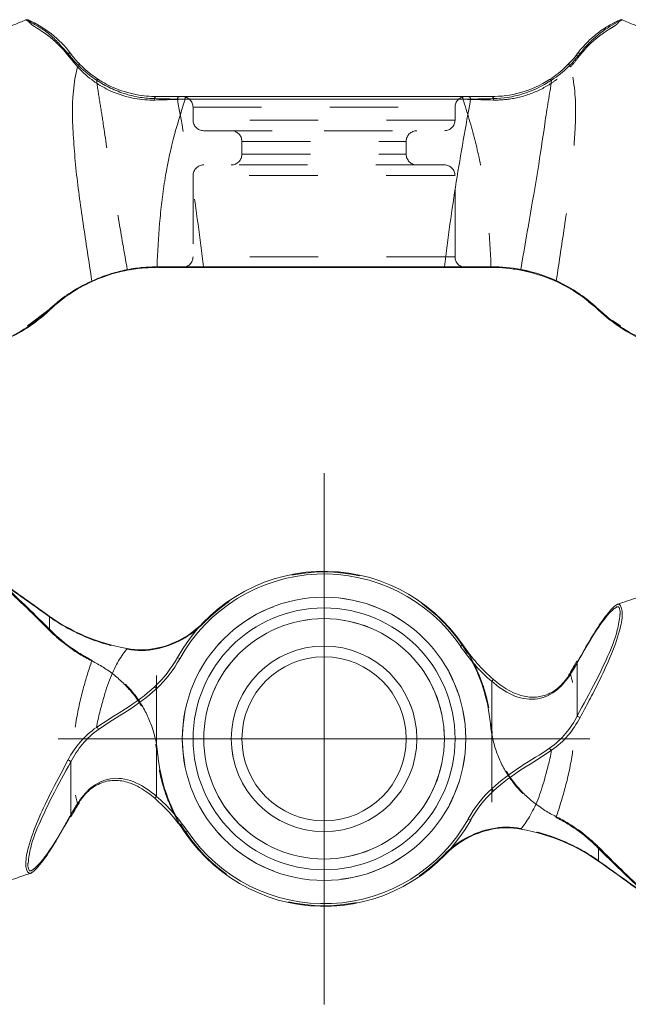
# Model space of a CAD drawing. Header units: inches. Extents: x 3.1 to 10.3, y 7.34 to 9.01.
# Tile 3 of 7: x 5.65 to 6.54, y 7.57 to 9.01. Entities that reach past the tile are written whole.
import ezdxf

# ---------------------------------------------------------------- set-up
doc = ezdxf.new("R2010")
doc.units = ezdxf.units.IN
doc.header["$MEASUREMENT"] = 0
doc.linetypes.add('HIDDEN', pattern=[0.075, 0.05, -0.025])

# ---------------------------------------------------------------- blocks, each defined once
blk = doc.blocks.new('SW_CENTERMARKSYMBOL_0')
at = {"color": 0, "linetype": 'Continuous', "lineweight": 0}
for p, q in [((0, 0.1969), (0, 0.3883)), ((0, 0), (0, 0.1969)), ((-0.1969, 0), (-0.3883, 0)), ((0, 0), (-0.1969, 0)), ((0, 0), (0, -0.1969)), ((0, 0), (0.1969, 0)), ((0.1969, 0), (0.3883, 0)), ((0, -0.1969), (0, -0.3883))]:
    blk.add_line(p, q, dxfattribs=at)

msp = doc.modelspace()

# ---------------------------------------------------------------- linework, layer by layer
at = {"color": 7, "linetype": 'HIDDEN', "lineweight": 0}
for p, q in [((5.8765, 8.8932), (6.2937, 8.8932)), ((5.8993, 8.8815), (5.8993, 8.8627)), ((5.8993, 8.8815), (6.2816, 8.8815)), ((6.2822, 8.8627), (6.2822, 8.8815)), ((6.2822, 8.8627), (5.8999, 8.8627)), ((5.915, 8.8471), (6.0908, 8.8471)), ((6.0908, 8.8471), (6.2666, 8.8471)), ((5.9708, 8.8315), (5.9708, 8.8127)), ((5.9708, 8.8315), (6.2106, 8.8315)), ((6.2108, 8.8127), (6.2108, 8.8315)), ((5.9709, 8.8127), (6.2106, 8.8127)), ((6.2666, 8.7971), (5.915, 8.7971)), ((5.8993, 8.7815), (5.8993, 8.6627)), ((6.2816, 8.7815), (5.8999, 8.7815)), ((6.2822, 8.6627), (6.2822, 8.7815)), ((6.2822, 8.6627), (5.8999, 8.6627)), ((5.8033, 8.6443), (5.7905, 8.6409)), ((6.4301, 8.6273), (6.4283, 8.628)), ((5.6892, 8.5856), (5.6576, 8.562)), ((5.6895, 8.1182), (5.6895, 8.1364)), ((5.9153, 8.1274), (5.9146, 8.1281)), ((5.8458, 8.0893), (5.8456, 8.0902)), ((5.8458, 7.9504), (5.8458, 8.0893)), ((6.4625, 8.0722), (6.4623, 8.0722)), ((6.4625, 8.0722), (6.4652, 8.0769)), ((6.4489, 8.0503), (6.4509, 8.0525)), ((6.3338, 7.9801), (6.3347, 7.9801)), ((6.3358, 7.9653), (6.3367, 7.9655)), ((6.3358, 7.9653), (6.3358, 7.8264)), ((5.8448, 7.9502), (5.8458, 7.9504)), ((5.8468, 7.9355), (5.8477, 7.9356)), ((5.7326, 7.8653), (5.7306, 7.8631)), ((5.719, 7.8435), (5.7121, 7.8317)), ((5.7192, 7.8435), (5.719, 7.8435)), ((6.3358, 7.8264), (6.3359, 7.8254)), ((6.492, 7.7975), (6.492, 7.7793)), ((6.267, 7.7876), (6.2663, 7.7883))]:
    msp.add_line(p, q, dxfattribs=at)
at = {"color": 7, "linetype": 'Continuous', "lineweight": 15}
for p, q in [((6.305, 8.8932), (5.8878, 8.8932)), ((5.8911, 8.8971), (6.3016, 8.8971)), ((5.8468, 8.6481), (6.267, 8.6481)), ((6.2663, 8.6471), (5.8477, 8.6471)), ((6.391, 8.6409), (6.3781, 8.6439)), ((6.4624, 8.608), (6.4537, 8.6145)), ((6.4931, 8.5849), (6.4776, 8.5966)), ((6.5007, 8.5781), (6.4931, 8.5849)), ((6.5239, 8.562), (6.5122, 8.5696)), ((6.2904, 8.093), (6.2937, 8.0952)), ((5.8799, 8.0748), (5.8765, 8.0767)), ((6.4602, 8.0716), (6.4563, 8.0647)), ((6.4608, 8.0696), (6.4608, 7.9915)), ((6.3358, 8.0419), (6.3383, 8.0449)), ((6.3358, 8.0419), (6.3358, 7.8846)), ((5.8458, 8.0311), (5.8431, 8.0339)), ((5.8458, 7.8737), (5.8458, 8.0311)), ((5.7208, 7.8461), (5.7208, 7.9242)), ((6.3384, 7.8818), (6.3358, 7.8846)), ((5.8458, 7.8737), (5.8432, 7.8708)), ((5.7213, 7.8441), (5.7252, 7.851)), ((6.305, 7.839), (6.3016, 7.8409)), ((5.8878, 7.8205), (5.8911, 7.8227))]:
    msp.add_line(p, q, dxfattribs=at)
at = {"color": 8, "linetype": 'Continuous', "lineweight": 15}
for p, q in [((6.4489, 8.0503), (6.4492, 8.0499)), ((5.7323, 7.8658), (5.7326, 7.8653))]:
    msp.add_line(p, q, dxfattribs=at)
at = {"color": 7, "linetype": 'Continuous', "lineweight": 15, "flags": 128}
for points in [[(5.7323, 8.9459), (5.7327, 8.9454), (5.7329, 8.9448), (5.7329, 8.9441), (5.7327, 8.9433), (5.7324, 8.9425), (5.7319, 8.9418), (5.7313, 8.9412), (5.7306, 8.9406)], [(5.8433, 8.892), (5.8432, 8.8929), (5.8433, 8.8938), (5.8434, 8.8947), (5.8437, 8.8955), (5.8441, 8.8962), (5.8446, 8.8967), (5.8452, 8.897), (5.8458, 8.8971)]]:
    msp.add_lwpolyline(points, dxfattribs=at)
at = {"color": 7, "linetype": 'HIDDEN', "lineweight": 0, "flags": 128}
for points in [[(6.4509, 8.9406), (6.4502, 8.9412), (6.4496, 8.9418), (6.4491, 8.9425), (6.4488, 8.9433), (6.4486, 8.9441), (6.4486, 8.9448), (6.4488, 8.9454), (6.4492, 8.9459)], [(6.3358, 8.8971), (6.3363, 8.897), (6.3369, 8.8967), (6.3374, 8.8962), (6.3378, 8.8955), (6.3381, 8.8947), (6.3383, 8.8938), (6.3383, 8.8929), (6.3382, 8.892)], [(6.4509, 8.0525), (6.4502, 8.0526), (6.4496, 8.0526), (6.4491, 8.0524), (6.4488, 8.052), (6.4486, 8.0516), (6.4486, 8.0511), (6.4488, 8.0505), (6.4489, 8.0503)], [(5.7326, 7.8653), (5.7327, 7.8652), (5.7329, 7.8646), (5.7329, 7.8641), (5.7327, 7.8636), (5.7324, 7.8633), (5.7319, 7.8631), (5.7313, 7.8631), (5.7306, 7.8631)]]:
    msp.add_lwpolyline(points, dxfattribs=at)
at = {"color": 7, "linetype": 'Continuous', "lineweight": 15}
for radius in [0.2071, 0.1914, 0.1758, 0.1356, 0.12]:
    msp.add_circle((6.0908, 7.9578), radius, dxfattribs=at)
at = {"color": 7, "linetype": 'HIDDEN', "lineweight": 0}
for radius in [0.2071, 0.1758, 0.1356]:
    msp.add_circle((6.0908, 7.9578), radius, dxfattribs=at)
at = {"color": 7, "linetype": 'Continuous', "lineweight": 15}
for centre, radius, start, end in [((5.6565, 9.0056), 0.00391, 66.7591, 111.8262), ((6.525, 9.0056), 0.00391, 68.4027, 113.2409), ((5.7175, 8.958), 0.00367, 294.0654, 26.4132), ((6.4631, 8.9573), 0.00328, 56.0699, 135.9307), ((6.4211, 8.9197), 0.00246, 34.4982, 106.0753), ((5.8915, 8.8935), 0.00362, 95.875, 184.8629), ((6.3013, 8.8934), 0.00369, 356.4258, 85.9119), ((6.3352, 8.894), 0.00316, 0.412, 79.889), ((5.8458, 8.6481), 0.000968, 182.6749, 269.5751), ((5.8477, 8.6481), 0.000975, 179.8811, 269.8806), ((6.2661, 8.648), 0.000874, 280.8053, 7.7486), ((6.3343, 8.6479), 0.00166, 330.2479, 10.5908), ((6.3799, 8.6436), 0.00185, 159.2023, 196.0545), ((5.7521, 8.6275), 0.000705, 198.2982, 267.8385), ((5.6891, 8.5854), 0.000833, 214.9771, 296.1638), ((6.4928, 8.5849), 0.00085, 125.3735, 199.3893), ((6.0908, 7.9578), 0.245, 34.0871, 150.9827), ((6.0908, 7.9578), 0.2411, 34.0871, 150.9827), ((6.4619, 8.0704), 0.00184, 79.7461, 145.1294), ((6.466, 7.9955), 0.00662, 217.2797, 260.627), ((5.7547, 7.9686), 0.00709, 24.4062, 58.1294), ((6.4268, 7.9471), 0.00709, 204.4062, 238.1294), ((5.7155, 7.9202), 0.00662, 37.2797, 80.627), ((5.7195, 7.8454), 0.00194, 260.3088, 323.0601), ((6.0908, 7.9578), 0.245, 214.0871, 330.9827), ((6.0908, 7.9578), 0.2411, 214.0871, 330.9827)]:
    msp.add_arc(centre, radius, start, end, dxfattribs=at)
at = {"color": 7, "linetype": 'HIDDEN', "lineweight": 0}
for centre, radius, start, end in [((5.7184, 8.9573), 0.00328, 44.0693, 123.9301), ((6.464, 8.958), 0.00367, 153.5868, 245.9346), ((5.7604, 8.9197), 0.00246, 73.9247, 145.5018), ((5.8463, 8.894), 0.00316, 100.111, 179.588), ((5.8802, 8.8934), 0.00369, 94.0881, 183.5742), ((5.8837, 8.8815), 0.0156, 0, 90), ((6.2978, 8.8815), 0.0156, 90, 180), ((6.2901, 8.8935), 0.00362, 355.1371, 84.125), ((5.915, 8.8627), 0.0156, 180, 270), ((6.2666, 8.8627), 0.0156, 270, 0), ((5.9551, 8.8315), 0.0156, 0, 90), ((6.2264, 8.8315), 0.0156, 90, 180), ((5.9551, 8.8127), 0.0156, 270, 0), ((6.2264, 8.8127), 0.0156, 180, 270), ((5.915, 8.7815), 0.0156, 90, 180), ((6.2666, 8.7815), 0.0156, 0, 90), ((5.8837, 8.6627), 0.0156, 270, 0), ((6.2978, 8.6627), 0.0156, 180, 270), ((5.9154, 8.648), 0.000874, 172.2514, 259.1947), ((6.0908, 7.9578), 0.244, 30.7326, 135.987), ((5.689, 8.1367), 0.00056, 324.5842, 74.8002), ((5.6882, 8.1188), 0.00147, 280.3426, 333.4002), ((5.8026, 8.0892), 0.000856, 329.4369, 36.4502), ((6.0908, 7.9578), 0.244, 5.2228, 30.1653), ((5.7504, 8.0732), 0.00175, 305.2807, 340.8556), ((6.0908, 7.9578), 0.244, 185.2228, 210.1653), ((6.0908, 7.9578), 0.244, 210.7326, 315.987), ((6.4311, 7.8425), 0.00175, 125.2807, 160.8556), ((6.3789, 7.8265), 0.000856, 149.4369, 216.4502), ((6.4933, 7.7968), 0.00147, 100.3426, 153.4002), ((6.4925, 7.779), 0.00056, 144.5842, 254.8002)]:
    msp.add_arc(centre, radius, start, end, dxfattribs=at)
at = {"color": 8, "linetype": 'Continuous', "lineweight": 15}
for centre, radius, start, end in [((6.4621, 8.0708), 0.00178, 159.2026, 221.6454), ((5.7194, 7.8449), 0.00177, 338.6127, 41.7125)]:
    msp.add_arc(centre, radius, start, end, dxfattribs=at)
at = {"color": 7, "linetype": 'Continuous', "lineweight": 15}
for points, knots in [([(5.655, 9.0092), (5.6522, 9.008), (5.6411, 9.0034), (5.615, 8.9927), (5.5758, 8.9782), (5.5295, 8.9645), (5.4699, 8.9503), (5.3951, 8.9372), (5.3018, 8.9231), (5.2173, 8.9097), (5.1414, 8.8985), (5.0796, 8.8901), (5.0233, 8.8832), (4.9756, 8.8778), (4.9355, 8.8734), (4.8968, 8.8694), (4.8552, 8.8653), (4.8065, 8.8606), (4.7515, 8.8555), (4.681, 8.8491), (4.5945, 8.8418), (4.4912, 8.8335), (4.3798, 8.825), (4.2647, 8.8166), (4.1536, 8.8084), (4.0538, 8.8007), (3.9793, 8.7947), (3.9265, 8.7907), (3.8902, 8.788), (3.8507, 8.7853), (3.803, 8.7823), (3.7436, 8.779), (3.6741, 8.7757), (3.5949, 8.7726), (3.5065, 8.7696), (3.4079, 8.7668), (3.3076, 8.7645), (3.2402, 8.7634), (3.2091, 8.7629)], [0, 0, 0, 0, 0.003734, 0.01488, 0.034226, 0.053194, 0.072042, 0.107441, 0.144142, 0.184358, 0.209668, 0.235968, 0.259364, 0.27807, 0.294215, 0.308319, 0.32537, 0.345383, 0.36834, 0.393356, 0.432684, 0.475498, 0.521824, 0.571677, 0.619637, 0.661545, 0.697279, 0.713187, 0.727441, 0.742406, 0.761937, 0.786061, 0.814751, 0.845958, 0.881163, 0.920284, 0.963199, 1, 1, 1, 1]), ([(5.6581, 9.0091), (5.6581, 9.0092), (5.6582, 9.0091), (5.6592, 9.0087), (5.6594, 9.0086), (5.6602, 9.0082), (5.6606, 9.008), (5.6624, 9.0072), (5.6635, 9.0067), (5.6686, 9.0042), (5.672, 9.0023), (5.6816, 8.9967), (5.6871, 8.9928), (5.7031, 8.9803), (5.7124, 8.9708), (5.7208, 8.9596)], [0, 0, 0, 0, 0.0625, 0.0625, 0.078125, 0.078125, 0.09375, 0.09375, 0.125, 0.125, 0.25, 0.25, 0.5, 0.5, 1, 1, 1, 1]), ([(6.4608, 8.9596), (6.4666, 8.9673), (6.4727, 8.974), (6.485, 8.9856), (6.4913, 8.9905), (6.5031, 8.9987), (6.5087, 9.0019), (6.5159, 9.0057), (6.5182, 9.0068), (6.5218, 9.0084), (6.5233, 9.0091), (6.5234, 9.0091)], [0, 0, 0, 0, 0.25, 0.25, 0.5, 0.5, 0.75, 0.75, 0.875, 0.875, 1, 1, 1, 1]), ([(8.9724, 8.7629), (8.9417, 8.7634), (8.8763, 8.7644), (8.7804, 8.7666), (8.6893, 8.7691), (8.6115, 8.7717), (8.5471, 8.7741), (8.4971, 8.7763), (8.4606, 8.778), (8.4367, 8.7792), (8.4195, 8.7801), (8.4043, 8.7809), (8.3782, 8.7824), (8.3369, 8.7849), (8.2799, 8.7888), (8.2128, 8.7939), (8.1398, 8.7997), (8.0638, 8.8057), (7.9801, 8.8119), (7.8921, 8.8184), (7.8011, 8.8251), (7.718, 8.8314), (7.6404, 8.8375), (7.5701, 8.8432), (7.5036, 8.8489), (7.4401, 8.8545), (7.3748, 8.8606), (7.3112, 8.8667), (7.2528, 8.8727), (7.2015, 8.8782), (7.1513, 8.884), (7.0947, 8.8911), (7.0326, 8.8996), (6.9668, 8.9094), (6.9036, 8.9193), (6.843, 8.9289), (6.7894, 8.9373), (6.7433, 8.9451), (6.7065, 8.9523), (6.6769, 8.9588), (6.6509, 8.9651), (6.6242, 8.9726), (6.5987, 8.9809), (6.572, 8.9906), (6.5484, 9.0001), (6.5325, 9.0067), (6.5265, 9.0092)], [0, 0, 0, 0, 0.036227, 0.077339, 0.113423, 0.144353, 0.170045, 0.190455, 0.204456, 0.214012, 0.219494, 0.225254, 0.232532, 0.251264, 0.275916, 0.302969, 0.334749, 0.36749, 0.398528, 0.439932, 0.477917, 0.512518, 0.543789, 0.574651, 0.599872, 0.626007, 0.653044, 0.680068, 0.704053, 0.724434, 0.742701, 0.765237, 0.793146, 0.817818, 0.844772, 0.869479, 0.891149, 0.909929, 0.925924, 0.936359, 0.946794, 0.957606, 0.969038, 0.978802, 0.991965, 1, 1, 1, 1]), ([(6.4204, 8.922), (6.4294, 8.9278), (6.4371, 8.9341), (6.4504, 8.9468), (6.456, 8.9532), (6.4608, 8.9596)], [0, 0, 0, 0, 0.5, 0.5, 1, 1, 1, 1]), ([(6.4649, 8.9601), (6.4599, 8.9534), (6.4541, 8.9467), (6.4404, 8.9335), (6.4324, 8.927), (6.4231, 8.9211)], [0, 0, 0, 0, 0.5, 0.5, 1, 1, 1, 1]), ([(5.7323, 8.9459), (5.7381, 8.9398), (5.7449, 8.9336), (5.7574, 8.9244), (5.7619, 8.9214), (5.7717, 8.9157), (5.777, 8.9129), (5.7934, 8.9057), (5.8052, 8.9021), (5.8268, 8.8979), (5.8367, 8.8971), (5.8458, 8.8971)], [0, 0, 0, 0, 0.25, 0.25, 0.375, 0.375, 0.5, 0.5, 0.75, 0.75, 1, 1, 1, 1]), ([(5.7514, 8.6273), (5.7471, 8.6562), (5.7428, 8.6844), (5.7347, 8.7395), (5.7309, 8.7663), (5.7268, 8.8057), (5.7259, 8.8187), (5.7242, 8.8444), (5.7233, 8.8568), (5.7228, 8.8936), (5.7246, 8.917), (5.7306, 8.9406)], [0, 0, 0, 0, 0.25, 0.25, 0.5, 0.5, 0.625, 0.625, 0.75, 0.75, 1, 1, 1, 1]), ([(5.8433, 8.892), (5.8342, 8.8918), (5.8243, 8.8924), (5.8028, 8.8963), (5.7911, 8.8999), (5.7748, 8.9071), (5.7695, 8.9099), (5.7598, 8.9156), (5.7554, 8.9187), (5.743, 8.928), (5.7363, 8.9344), (5.7306, 8.9406)], [0, 0, 0, 0, 0.25, 0.25, 0.5, 0.5, 0.625, 0.625, 0.75, 0.75, 1, 1, 1, 1]), ([(6.3358, 8.8971), (6.3489, 8.8971), (6.3633, 8.8988), (6.3926, 8.907), (6.4072, 8.9136), (6.4204, 8.922)], [0, 0, 0, 0, 0.5, 0.5, 1, 1, 1, 1]), ([(6.4231, 8.9211), (6.4101, 8.9123), (6.3955, 8.9054), (6.3662, 8.8964), (6.3516, 8.8943), (6.3384, 8.894)], [0, 0, 0, 0, 0.5, 0.5, 1, 1, 1, 1]), ([(6.4231, 8.9211), (6.4218, 8.9109), (6.4202, 8.9006), (6.4168, 8.8794), (6.4149, 8.8685), (6.4103, 8.8352), (6.4068, 8.8124), (6.3992, 8.7657), (6.3951, 8.7418), (6.3868, 8.6935), (6.3826, 8.669), (6.3782, 8.6443)], [0, 0, 0, 0, 0.125, 0.125, 0.25, 0.25, 0.5, 0.5, 0.75, 0.75, 1, 1, 1, 1]), ([(5.8878, 8.8932), (5.8814, 8.8733), (5.8755, 8.8538), (5.8653, 8.8143), (5.8611, 8.7943), (5.8563, 8.7636), (5.855, 8.7532), (5.8525, 8.7325), (5.8515, 8.7221), (5.8487, 8.6906), (5.8475, 8.6695), (5.8468, 8.6481)], [0, 0, 0, 0, 0.25, 0.25, 0.5, 0.5, 0.625, 0.625, 0.75, 0.75, 1, 1, 1, 1]), ([(6.267, 8.6481), (6.2717, 8.6899), (6.2775, 8.7313), (6.2905, 8.8131), (6.2978, 8.8536), (6.305, 8.8932)], [0, 0, 0, 0, 0.5, 0.5, 1, 1, 1, 1]), ([(5.7514, 8.6273), (5.7627, 8.6325), (5.7736, 8.6364), (5.7944, 8.6423), (5.8039, 8.6442), (5.8204, 8.6467), (5.8276, 8.6473), (5.8385, 8.6479), (5.8424, 8.648), (5.8448, 8.648)], [0, 0, 0, 0, 0.25, 0.25, 0.5, 0.5, 0.75, 0.75, 1, 1, 1, 1]), ([(5.8458, 8.6471), (5.8434, 8.6471), (5.8394, 8.6471), (5.8285, 8.6465), (5.8214, 8.646), (5.8047, 8.6435), (5.7953, 8.6417), (5.7744, 8.6359), (5.7634, 8.632), (5.752, 8.6268)], [0, 0, 0, 0, 0.25, 0.25, 0.5, 0.5, 0.75, 0.75, 1, 1, 1, 1]), ([(5.8448, 8.648), (5.8449, 8.648), (5.845, 8.648), (5.8451, 8.6481), (5.8456, 8.6481), (5.8459, 8.6481), (5.8462, 8.6481), (5.8464, 8.6481), (5.8466, 8.6481), (5.8468, 8.6481)], [0, 0, 0, 0, 0.000024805, 0.000024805, 0.000024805, 0.000124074, 0.000124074, 0.000124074, 0.0001877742, 0.0001877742, 0.0001877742, 0.0001877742]), ([(6.3358, 8.6471), (6.3225, 8.6471), (6.31, 8.6471), (6.2864, 8.6471), (6.2756, 8.6471), (6.2663, 8.6471)], [0, 0, 0, 0, 0.5, 0.5, 1, 1, 1, 1]), ([(6.267, 8.6481), (6.2763, 8.6481), (6.2868, 8.6481), (6.3103, 8.6482), (6.3228, 8.6482), (6.3359, 8.6482)], [0, 0, 0, 0, 0.5, 0.5, 1, 1, 1, 1]), ([(6.3782, 8.6443), (6.4008, 8.64), (6.4218, 8.6325), (6.4604, 8.6122), (6.4773, 8.5999), (6.4923, 8.5856)], [0, 0, 0, 0, 0.5, 0.5, 1, 1, 1, 1]), ([(6.492, 8.5846), (6.4771, 8.5989), (6.4602, 8.6112), (6.4216, 8.6314), (6.4007, 8.6388), (6.3782, 8.6431)], [0, 0, 0, 0, 0.5, 0.5, 1, 1, 1, 1]), ([(5.6885, 8.5849), (5.6972, 8.5932), (5.7067, 8.6009), (5.7276, 8.6152), (5.739, 8.6217), (5.7514, 8.6273)], [0, 0, 0, 0, 0.5, 0.5, 1, 1, 1, 1]), ([(5.752, 8.6268), (5.7397, 8.6212), (5.7284, 8.6147), (5.7076, 8.6006), (5.6982, 8.5929), (5.6895, 8.5846)], [0, 0, 0, 0, 0.5, 0.5, 1, 1, 1, 1]), ([(6.5589, 8.5405), (6.5468, 8.5457), (6.5351, 8.5519), (6.5127, 8.5666), (6.5021, 8.575), (6.492, 8.5846)], [0, 0, 0, 0, 0.5, 0.5, 1, 1, 1, 1]), ([(6.4923, 8.5856), (6.5023, 8.576), (6.5129, 8.5677), (6.5352, 8.5531), (6.5468, 8.5468), (6.5589, 8.5417)], [0, 0, 0, 0, 0.5, 0.5, 1, 1, 1, 1]), ([(3.2, 8.1887), (3.2421, 8.1863), (3.3278, 8.1814), (3.4526, 8.1654), (3.5702, 8.1452), (3.6751, 8.1226), (3.7666, 8.099), (3.847, 8.0749), (3.9193, 8.0504), (3.9867, 8.0262), (4.0536, 8.0017), (4.1199, 7.978), (4.1891, 7.9543), (4.2615, 7.9308), (4.341, 7.9061), (4.4285, 7.8806), (4.5371, 7.851), (4.6656, 7.8195), (4.8093, 7.7892), (4.9498, 7.7636), (5.0841, 7.7448), (5.2048, 7.7345), (5.3105, 7.7284), (5.4006, 7.7231), (5.4756, 7.7225), (5.5371, 7.7281), (5.5778, 7.7358), (5.6092, 7.744), (5.6339, 7.7515), (5.6523, 7.7579), (5.662, 7.7612)], [0, 0, 0, 0, 0.049625, 0.101085, 0.14801, 0.190121, 0.227325, 0.259288, 0.289098, 0.31731, 0.343831, 0.373109, 0.400506, 0.430208, 0.46299, 0.498873, 0.537868, 0.596092, 0.655356, 0.711769, 0.765452, 0.816516, 0.856491, 0.892297, 0.924208, 0.946221, 0.967387, 0.975248, 0.987001, 1, 1, 1, 1]), ([(5.6892, 8.1372), (5.6792, 8.1444), (5.6686, 8.152), (5.6463, 8.1679), (5.6347, 8.1763), (5.6226, 8.1847)], [0, 0, 0, 0, 0.5, 0.5, 1, 1, 1, 1]), ([(5.6226, 8.1839), (5.6347, 8.1755), (5.6464, 8.1671), (5.6688, 8.1511), (5.6794, 8.1435), (5.6895, 8.1364)], [0, 0, 0, 0, 0.5, 0.5, 1, 1, 1, 1]), ([(8.9815, 7.727), (8.9395, 7.7294), (8.8537, 7.7343), (8.7289, 7.7503), (8.6113, 7.7705), (8.5064, 7.7931), (8.4149, 7.8167), (8.3345, 7.8408), (8.2622, 7.8653), (8.1948, 7.8895), (8.1279, 7.914), (8.0616, 7.9377), (7.9924, 7.9613), (7.92, 7.9849), (7.8405, 8.0096), (7.753, 8.0351), (7.6444, 8.0647), (7.5159, 8.0962), (7.3722, 8.1265), (7.2317, 8.1521), (7.0974, 8.1709), (6.9767, 8.1812), (6.871, 8.1873), (6.7809, 8.1926), (6.706, 8.1931), (6.6444, 8.1876), (6.6037, 8.1799), (6.5723, 8.1716), (6.5476, 8.1642), (6.5292, 8.1578), (6.5195, 8.1545)], [0, 0, 0, 0, 0.049625, 0.101085, 0.14801, 0.190121, 0.227325, 0.259288, 0.289098, 0.31731, 0.343831, 0.373109, 0.400506, 0.430208, 0.46299, 0.498873, 0.537868, 0.596092, 0.655356, 0.711769, 0.765452, 0.816516, 0.856491, 0.892297, 0.924208, 0.946221, 0.967387, 0.975248, 0.987001, 1, 1, 1, 1]), ([(6.4652, 8.0769), (6.4686, 8.0833), (6.4764, 8.0978), (6.4905, 8.1208), (6.5033, 8.1394), (6.5125, 8.1493), (6.5158, 8.1522), (6.5175, 8.1535), (6.5188, 8.1543), (6.5201, 8.1548), (6.5211, 8.1548), (6.5218, 8.1544), (6.5226, 8.1538), (6.5234, 8.153), (6.5246, 8.1511), (6.5262, 8.1471), (6.5268, 8.1392), (6.5255, 8.1284), (6.5205, 8.1068), (6.5093, 8.0769), (6.4934, 8.0432), (6.4781, 8.0137), (6.4694, 7.9972), (6.4649, 7.989)], [0, 0, 0, 0, 0.084755, 0.19115, 0.298218, 0.327351, 0.338196, 0.345836, 0.352296, 0.357825, 0.363022, 0.368486, 0.36976, 0.375545, 0.381979, 0.392836, 0.418696, 0.460034, 0.50234, 0.641679, 0.784316, 0.891565, 1, 1, 1, 1]), ([(5.8033, 8.0897), (5.7807, 8.0939), (5.7598, 8.1003), (5.7211, 8.1168), (5.7042, 8.1265), (5.6892, 8.1372)], [0, 0, 0, 0, 0.5, 0.5, 1, 1, 1, 1]), ([(6.4608, 7.9915), (6.4699, 8.008), (6.4849, 8.0352), (6.5054, 8.0781), (6.5191, 8.1105), (6.5221, 8.132), (6.5232, 8.1396)], [0, 0, 0, 0, 0.376377, 0.618894, 0.866122, 1, 1, 1, 1]), ([(5.9146, 8.1281), (5.9053, 8.1185), (5.8947, 8.1104), (5.8712, 8.0975), (5.8587, 8.0929), (5.8456, 8.0902)], [0, 0, 0, 0, 0.5, 0.5, 1, 1, 1, 1]), ([(5.8458, 8.0893), (5.859, 8.092), (5.8715, 8.0966), (5.8951, 8.1095), (5.9059, 8.1177), (5.9153, 8.1274)], [0, 0, 0, 0, 0.5, 0.5, 1, 1, 1, 1]), ([(5.7584, 7.9746), (5.7597, 7.9824), (5.7613, 7.9897), (5.7647, 8.0033), (5.7666, 8.0095), (5.7713, 8.0271), (5.7748, 8.0377), (5.7824, 8.0565), (5.7864, 8.0647), (5.7947, 8.0789), (5.7989, 8.0848), (5.8033, 8.0897)], [0, 0, 0, 0, 0.125, 0.125, 0.25, 0.25, 0.5, 0.5, 0.75, 0.75, 1, 1, 1, 1]), ([(6.4563, 8.0647), (6.4546, 8.0615), (6.4523, 8.0571), (6.4494, 8.053), (6.4485, 8.0518)], [0, 0, 0, 0, 0.718947, 1, 1, 1, 1]), ([(6.4492, 8.0499), (6.4434, 8.0412), (6.4366, 8.0334), (6.4241, 8.0242), (6.4196, 8.0216), (6.4098, 8.0176), (6.4045, 8.0163), (6.3881, 8.0148), (6.3763, 8.0172), (6.3548, 8.027), (6.3449, 8.034), (6.3358, 8.0419)], [0, 0, 0, 0, 0.25, 0.25, 0.375, 0.375, 0.5, 0.5, 0.75, 0.75, 1, 1, 1, 1]), ([(6.3382, 8.0448), (6.3414, 8.0421), (6.3521, 8.0333), (6.3707, 8.0226), (6.3937, 8.0175), (6.4148, 8.0205), (6.4344, 8.0315), (6.4439, 8.0439), (6.4489, 8.0503)], [0, 0, 0, 0, 0.090432, 0.299109, 0.452798, 0.606337, 0.795053, 1, 1, 1, 1]), ([(5.7584, 7.9746), (5.7715, 7.9837), (5.786, 7.9922), (5.8153, 8.0112), (5.8299, 8.0214), (5.8431, 8.0339)], [0, 0, 0, 0, 0.5, 0.5, 1, 1, 1, 1]), ([(5.8458, 8.0311), (5.8327, 8.0185), (5.8182, 8.0082), (5.7889, 7.9892), (5.7743, 7.9806), (5.7611, 7.9715)], [0, 0, 0, 0, 0.5, 0.5, 1, 1, 1, 1]), ([(6.4204, 7.9442), (6.4294, 7.9504), (6.4371, 7.9577), (6.4504, 7.9735), (6.456, 7.9822), (6.4608, 7.9915)], [0, 0, 0, 0, 0.5, 0.5, 1, 1, 1, 1]), ([(6.4649, 7.989), (6.4599, 7.9795), (6.4541, 7.9707), (6.4404, 7.9547), (6.4324, 7.9474), (6.4231, 7.9411)], [0, 0, 0, 0, 0.5, 0.5, 1, 1, 1, 1]), ([(5.7166, 7.9267), (5.7216, 7.9362), (5.7274, 7.945), (5.7412, 7.961), (5.7492, 7.9683), (5.7584, 7.9746)], [0, 0, 0, 0, 0.5, 0.5, 1, 1, 1, 1]), ([(5.7611, 7.9715), (5.7522, 7.9653), (5.7444, 7.958), (5.7312, 7.9422), (5.7256, 7.9335), (5.7208, 7.9242)], [0, 0, 0, 0, 0.5, 0.5, 1, 1, 1, 1]), ([(6.3358, 7.8846), (6.3489, 7.8972), (6.3633, 7.9075), (6.3926, 7.9265), (6.4072, 7.9351), (6.4204, 7.9442)], [0, 0, 0, 0, 0.5, 0.5, 1, 1, 1, 1]), ([(6.4231, 7.9411), (6.4101, 7.932), (6.3955, 7.9234), (6.3662, 7.9045), (6.3516, 7.8943), (6.3384, 7.8818)], [0, 0, 0, 0, 0.5, 0.5, 1, 1, 1, 1]), ([(6.4231, 7.9411), (6.4218, 7.9333), (6.4202, 7.926), (6.4168, 7.9124), (6.4149, 7.9062), (6.4103, 7.8886), (6.4068, 7.878), (6.3992, 7.8592), (6.3951, 7.851), (6.3868, 7.8368), (6.3826, 7.8309), (6.3782, 7.8259)], [0, 0, 0, 0, 0.125, 0.125, 0.25, 0.25, 0.5, 0.5, 0.75, 0.75, 1, 1, 1, 1]), ([(5.7121, 7.8317), (5.7053, 7.8194), (5.6941, 7.799), (5.6782, 7.7763), (5.669, 7.7663), (5.6657, 7.7635), (5.664, 7.7622), (5.6627, 7.7614), (5.6614, 7.7609), (5.6604, 7.7609), (5.6597, 7.7613), (5.659, 7.7619), (5.6581, 7.7627), (5.6569, 7.7645), (5.6553, 7.7686), (5.6544, 7.7807), (5.6597, 7.8051), (5.6721, 7.8387), (5.6927, 7.8821), (5.7076, 7.91), (5.7166, 7.9267)], [0, 0, 0, 0, 0.165313, 0.275868, 0.30595, 0.317147, 0.325037, 0.331707, 0.337416, 0.342783, 0.348424, 0.34974, 0.355713, 0.362357, 0.373567, 0.400269, 0.48645, 0.630326, 0.777609, 1, 1, 1, 1]), ([(5.7208, 7.9242), (5.7116, 7.9077), (5.6966, 7.8805), (5.6761, 7.8376), (5.6625, 7.8052), (5.6594, 7.7837), (5.6583, 7.7761)], [0, 0, 0, 0, 0.376377, 0.618894, 0.866122, 1, 1, 1, 1]), ([(5.7323, 7.8658), (5.7381, 7.8745), (5.7449, 7.8823), (5.7574, 7.8915), (5.7619, 7.8941), (5.7717, 7.8981), (5.777, 7.8994), (5.7934, 7.9009), (5.8052, 7.8985), (5.8268, 7.8887), (5.8367, 7.8817), (5.8458, 7.8737)], [0, 0, 0, 0, 0.25, 0.25, 0.375, 0.375, 0.5, 0.5, 0.75, 0.75, 1, 1, 1, 1]), ([(5.8433, 7.8709), (5.8401, 7.8736), (5.8294, 7.8824), (5.8108, 7.8931), (5.7878, 7.8982), (5.7667, 7.8952), (5.7471, 7.8842), (5.7375, 7.8718), (5.7326, 7.8653)], [0, 0, 0, 0, 0.090398, 0.298993, 0.452623, 0.606103, 0.794747, 1, 1, 1, 1]), ([(5.7252, 7.851), (5.7269, 7.8542), (5.7292, 7.8586), (5.7322, 7.8627), (5.733, 7.8639)], [0, 0, 0, 0, 0.718947, 1, 1, 1, 1]), ([(6.3358, 7.8264), (6.3225, 7.8237), (6.31, 7.8191), (6.2864, 7.8062), (6.2756, 7.798), (6.2663, 7.7883)], [0, 0, 0, 0, 0.5, 0.5, 1, 1, 1, 1]), ([(6.267, 7.7876), (6.2763, 7.7972), (6.2868, 7.8053), (6.3103, 7.8182), (6.3228, 7.8228), (6.3359, 7.8255)], [0, 0, 0, 0, 0.5, 0.5, 1, 1, 1, 1]), ([(6.3782, 7.8259), (6.4008, 7.8218), (6.4218, 7.8154), (6.4604, 7.7989), (6.4773, 7.7892), (6.4923, 7.7785)], [0, 0, 0, 0, 0.5, 0.5, 1, 1, 1, 1]), ([(6.5589, 7.7318), (6.5468, 7.7402), (6.5351, 7.7486), (6.5127, 7.7646), (6.5021, 7.7722), (6.492, 7.7793)], [0, 0, 0, 0, 0.5, 0.5, 1, 1, 1, 1]), ([(6.4923, 7.7785), (6.5023, 7.7713), (6.5129, 7.7637), (6.5352, 7.7478), (6.5468, 7.7394), (6.5589, 7.731)], [0, 0, 0, 0, 0.5, 0.5, 1, 1, 1, 1])]:
    msp.add_open_spline(points, degree=3, knots=knots, dxfattribs=at)
at = {"color": 8, "linetype": 'Continuous', "lineweight": 15}
for points, knots in [([(5.719, 8.9546), (5.7101, 8.965), (5.6967, 8.9805), (5.6782, 8.9929), (5.669, 8.9986), (5.6657, 9.0006), (5.664, 9.0019), (5.6627, 9.003), (5.6614, 9.0042), (5.6604, 9.0054), (5.6597, 9.0063), (5.659, 9.0071), (5.6581, 9.0078), (5.6569, 9.0085), (5.6554, 9.0091), (5.6546, 9.0094), (5.6551, 9.0092), (5.6551, 9.0092)], [0, 0, 0, 0, 0.481629, 0.725138, 0.791398, 0.816061, 0.833439, 0.84813, 0.860706, 0.872527, 0.884952, 0.887851, 0.901008, 0.91564, 0.940332, 0.999146, 1, 1, 1, 1]), ([(6.5265, 9.0092), (6.5262, 9.009), (6.5256, 9.0087), (6.5204, 9.0062), (6.5093, 9.0005), (6.4934, 8.9896), (6.4781, 8.9762), (6.4694, 8.9655), (6.4649, 8.9601)], [0, 0, 0, 0, 0.070638, 0.143454, 0.383276, 0.628776, 0.813367, 1, 1, 1, 1]), ([(6.5232, 8.1396), (6.5233, 8.14), (6.5238, 8.1427), (6.5232, 8.1463), (6.5221, 8.1496), (6.5213, 8.1506), (6.5207, 8.151), (6.5201, 8.1511), (6.5195, 8.151), (6.5185, 8.1506), (6.5173, 8.15), (6.5157, 8.1489), (6.5124, 8.1463), (6.5029, 8.1367), (6.4838, 8.1101), (6.47, 8.0858), (6.4608, 8.0696)], [0, 0, 0, 0, 0.010414, 0.065361, 0.084501, 0.092691, 0.098367, 0.102151, 0.107576, 0.116034, 0.127599, 0.143071, 0.166992, 0.234017, 0.489079, 1, 1, 1, 1]), ([(5.6583, 7.7761), (5.6582, 7.7757), (5.6577, 7.773), (5.6583, 7.7694), (5.6594, 7.7661), (5.6602, 7.7651), (5.6608, 7.7647), (5.6614, 7.7646), (5.6621, 7.7647), (5.663, 7.765), (5.6642, 7.7657), (5.6658, 7.7668), (5.6691, 7.7694), (5.6786, 7.779), (5.6977, 7.8056), (5.7115, 7.8299), (5.7208, 7.8461)], [0, 0, 0, 0, 0.010414, 0.065361, 0.084501, 0.092691, 0.098367, 0.102151, 0.107576, 0.116034, 0.127599, 0.143071, 0.166992, 0.234017, 0.489079, 1, 1, 1, 1])]:
    msp.add_open_spline(points, degree=3, knots=knots, dxfattribs=at)
at = {"color": 7, "linetype": 'HIDDEN', "lineweight": 0}
for points, knots in [([(5.6551, 9.0092), (5.6561, 9.0086), (5.6589, 9.0073), (5.6724, 9.0003), (5.6926, 8.9871), (5.7075, 8.9702), (5.7166, 8.9601)], [0, 0, 0, 0, 0.143145, 0.383202, 0.628942, 1, 1, 1, 1]), ([(6.4625, 8.9546), (6.4668, 8.96), (6.4754, 8.9707), (6.4905, 8.9841), (6.5033, 8.993), (6.5125, 8.9986), (6.5158, 9.0006), (6.5175, 9.0019), (6.5188, 9.003), (6.5201, 9.0042), (6.5211, 9.0054), (6.5218, 9.0063), (6.5226, 9.0071), (6.5234, 9.0078), (6.5246, 9.0085), (6.5261, 9.0091), (6.5267, 9.0093), (6.5265, 9.0092), (6.5265, 9.0092)], [0, 0, 0, 0, 0.240037, 0.481948, 0.725392, 0.791633, 0.81629, 0.833662, 0.84835, 0.860922, 0.87274, 0.885162, 0.88806, 0.901213, 0.915841, 0.940526, 0.999325, 1, 1, 1, 1]), ([(5.7166, 8.9601), (5.7216, 8.9534), (5.7274, 8.9467), (5.7412, 8.9335), (5.7492, 8.927), (5.7584, 8.9211)], [0, 0, 0, 0, 0.5, 0.5, 1, 1, 1, 1]), ([(6.3382, 8.892), (6.3473, 8.8918), (6.3572, 8.8924), (6.3787, 8.8963), (6.3904, 8.8999), (6.4067, 8.9071), (6.412, 8.9099), (6.4217, 8.9156), (6.4261, 8.9187), (6.4385, 8.928), (6.4452, 8.9344), (6.4509, 8.9406)], [0, 0, 0, 0, 0.25, 0.25, 0.5, 0.5, 0.625, 0.625, 0.75, 0.75, 1, 1, 1, 1]), ([(6.4301, 8.6273), (6.4344, 8.6562), (6.4387, 8.6844), (6.4469, 8.7395), (6.4506, 8.7663), (6.4547, 8.8057), (6.4556, 8.8187), (6.4573, 8.8444), (6.4582, 8.8568), (6.4588, 8.8936), (6.4569, 8.917), (6.4509, 8.9406)], [0, 0, 0, 0, 0.25, 0.25, 0.5, 0.5, 0.625, 0.625, 0.75, 0.75, 1, 1, 1, 1]), ([(5.7584, 8.9211), (5.7597, 8.9109), (5.7613, 8.9006), (5.7647, 8.8794), (5.7666, 8.8685), (5.7713, 8.8352), (5.7748, 8.8124), (5.7824, 8.7657), (5.7864, 8.7418), (5.7947, 8.6935), (5.7989, 8.669), (5.8033, 8.6443)], [0, 0, 0, 0, 0.125, 0.125, 0.25, 0.25, 0.5, 0.5, 0.75, 0.75, 1, 1, 1, 1]), ([(5.7584, 8.9211), (5.7715, 8.9123), (5.786, 8.9054), (5.8153, 8.8964), (5.8299, 8.8943), (5.8431, 8.894)], [0, 0, 0, 0, 0.5, 0.5, 1, 1, 1, 1]), ([(5.9146, 8.6481), (5.9098, 8.6899), (5.904, 8.7313), (5.891, 8.8131), (5.8837, 8.8536), (5.8765, 8.8932)], [0, 0, 0, 0, 0.5, 0.5, 1, 1, 1, 1]), ([(6.2937, 8.8932), (6.3001, 8.8733), (6.306, 8.8538), (6.3162, 8.8143), (6.3204, 8.7943), (6.3252, 8.7636), (6.3265, 8.7532), (6.329, 8.7325), (6.33, 8.7221), (6.3328, 8.6906), (6.334, 8.6695), (6.3347, 8.6481)], [0, 0, 0, 0, 0.25, 0.25, 0.5, 0.5, 0.625, 0.625, 0.75, 0.75, 1, 1, 1, 1]), ([(6.3367, 8.648), (6.3366, 8.648), (6.3365, 8.648), (6.3364, 8.6481), (6.336, 8.6481), (6.3356, 8.6481), (6.3353, 8.6481), (6.3351, 8.6481), (6.3349, 8.6481), (6.3347, 8.6481)], [0, 0, 0, 0, 0.000024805, 0.000024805, 0.000024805, 0.000124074, 0.000124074, 0.000124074, 0.0001877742, 0.0001877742, 0.0001877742, 0.0001877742]), ([(6.3517, 8.6473), (6.3495, 8.6475), (6.3422, 8.6481), (6.339, 8.6481), (6.3367, 8.648)], [0, 0, 0, 0, 0.290073, 1, 1, 1, 1]), ([(6.3781, 8.6439), (6.3777, 8.644), (6.3738, 8.6449), (6.3709, 8.6451), (6.3683, 8.6454)], [0, 0, 0, 0, 0.124179, 1, 1, 1, 1]), ([(5.7278, 8.6145), (5.7232, 8.6119), (5.7089, 8.6036), (5.6972, 8.5929), (5.6892, 8.5856)], [0, 0, 0, 0, 0.319817, 1, 1, 1, 1]), ([(5.6895, 8.1364), (5.7045, 8.1256), (5.7213, 8.1159), (5.7599, 8.0994), (5.7808, 8.093), (5.8033, 8.0888)], [0, 0, 0, 0, 0.5, 0.5, 1, 1, 1, 1]), ([(5.6885, 8.1174), (5.6972, 8.1086), (5.7067, 8.1003), (5.7276, 8.085), (5.739, 8.0779), (5.7514, 8.0718)], [0, 0, 0, 0, 0.5, 0.5, 1, 1, 1, 1]), ([(5.752, 8.0726), (5.7397, 8.0787), (5.7284, 8.0858), (5.7076, 8.1012), (5.6982, 8.1094), (5.6895, 8.1182)], [0, 0, 0, 0, 0.5, 0.5, 1, 1, 1, 1]), ([(6.2937, 8.0952), (6.3001, 8.0857), (6.306, 8.0754), (6.3162, 8.0545), (6.3204, 8.0439), (6.3252, 8.0293), (6.3265, 8.0246), (6.329, 8.0153), (6.33, 8.0107), (6.3328, 7.997), (6.334, 7.9883), (6.3347, 7.9801)], [0, 0, 0, 0, 0.25, 0.25, 0.5, 0.5, 0.625, 0.625, 0.75, 0.75, 1, 1, 1, 1]), ([(5.7514, 8.0718), (5.7471, 8.0593), (5.7428, 8.0455), (5.7347, 8.0153), (5.7309, 7.9988), (5.7268, 7.9725), (5.7259, 7.9635), (5.7242, 7.945), (5.7233, 7.9354), (5.7228, 7.9052), (5.7246, 7.8835), (5.7306, 7.8631)], [0, 0, 0, 0, 0.25, 0.25, 0.5, 0.5, 0.625, 0.625, 0.75, 0.75, 1, 1, 1, 1]), ([(5.7514, 8.0718), (5.7627, 8.0662), (5.7736, 8.0594), (5.7944, 8.0429), (5.8039, 8.0335), (5.8204, 8.0125), (5.8276, 8.0007), (5.8385, 7.9764), (5.8424, 7.9636), (5.8448, 7.9502)], [0, 0, 0, 0, 0.25, 0.25, 0.5, 0.5, 0.75, 0.75, 1, 1, 1, 1]), ([(5.8458, 7.9504), (5.8434, 7.9638), (5.8394, 7.9766), (5.8285, 8.0011), (5.8214, 8.0129), (5.8047, 8.0341), (5.7953, 8.0435), (5.7744, 8.0601), (5.7634, 8.067), (5.752, 8.0726)], [0, 0, 0, 0, 0.25, 0.25, 0.5, 0.5, 0.75, 0.75, 1, 1, 1, 1]), ([(6.4301, 7.8439), (6.4344, 7.8564), (6.4387, 7.8702), (6.4469, 7.9004), (6.4506, 7.9169), (6.4547, 7.9432), (6.4556, 7.9522), (6.4573, 7.9707), (6.4582, 7.9803), (6.4588, 8.0105), (6.4569, 8.0321), (6.4509, 8.0525)], [0, 0, 0, 0, 0.25, 0.25, 0.5, 0.5, 0.625, 0.625, 0.75, 0.75, 1, 1, 1, 1]), ([(6.3367, 7.9655), (6.3366, 7.9661), (6.3365, 7.9668), (6.3364, 7.9674), (6.336, 7.97), (6.3356, 7.9726), (6.3353, 7.9752), (6.3351, 7.9768), (6.3349, 7.9785), (6.3347, 7.9801)], [0, 0, 0, 0, 0.000024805, 0.000024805, 0.000024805, 0.000124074, 0.000124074, 0.000124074, 0.0001877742, 0.0001877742, 0.0001877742, 0.0001877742]), ([(6.3358, 7.9653), (6.3382, 7.9519), (6.3421, 7.939), (6.353, 7.9146), (6.3602, 7.9027), (6.3768, 7.8816), (6.3863, 7.8722), (6.4071, 7.8556), (6.4181, 7.8487), (6.4295, 7.8431)], [0, 0, 0, 0, 0.25, 0.25, 0.5, 0.5, 0.75, 0.75, 1, 1, 1, 1]), ([(6.4301, 7.8439), (6.4188, 7.8495), (6.4079, 7.8563), (6.3871, 7.8728), (6.3776, 7.8822), (6.3611, 7.9032), (6.354, 7.915), (6.3431, 7.9393), (6.3391, 7.9521), (6.3367, 7.9655)], [0, 0, 0, 0, 0.25, 0.25, 0.5, 0.5, 0.75, 0.75, 1, 1, 1, 1]), ([(5.8448, 7.9502), (5.8449, 7.9496), (5.845, 7.9489), (5.8451, 7.9483), (5.8456, 7.9457), (5.8459, 7.9431), (5.8462, 7.9405), (5.8464, 7.9389), (5.8466, 7.9372), (5.8468, 7.9355)], [0, 0, 0, 0, 0.000024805, 0.000024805, 0.000024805, 0.000124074, 0.000124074, 0.000124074, 0.0001877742, 0.0001877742, 0.0001877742, 0.0001877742]), ([(5.8878, 7.8205), (5.8814, 7.83), (5.8755, 7.8403), (5.8653, 7.8612), (5.8611, 7.8718), (5.8563, 7.8864), (5.855, 7.891), (5.8525, 7.9004), (5.8515, 7.905), (5.8487, 7.9187), (5.8475, 7.9274), (5.8468, 7.9355)], [0, 0, 0, 0, 0.25, 0.25, 0.5, 0.5, 0.625, 0.625, 0.75, 0.75, 1, 1, 1, 1]), ([(6.4295, 7.8431), (6.4418, 7.8369), (6.4532, 7.8299), (6.4739, 7.8145), (6.4834, 7.8062), (6.492, 7.7975)], [0, 0, 0, 0, 0.5, 0.5, 1, 1, 1, 1]), ([(6.4931, 7.7983), (6.4843, 7.8071), (6.4748, 7.8154), (6.4539, 7.8307), (6.4425, 7.8378), (6.4301, 7.8439)], [0, 0, 0, 0, 0.5, 0.5, 1, 1, 1, 1]), ([(6.492, 7.7793), (6.4771, 7.7901), (6.4602, 7.7998), (6.4216, 7.8163), (6.4007, 7.8227), (6.3782, 7.8269)], [0, 0, 0, 0, 0.5, 0.5, 1, 1, 1, 1])]:
    msp.add_open_spline(points, degree=3, knots=knots, dxfattribs=at)
at = {"color": 7, "linetype": 'Continuous', "lineweight": 15}
for points in [[(5.7208, 8.9596), (5.7242, 8.955), (5.728, 8.9504), (5.7323, 8.9459)], [(5.7306, 8.9406), (5.7263, 8.9452), (5.7225, 8.9499), (5.719, 8.9546)], [(5.8878, 8.8932), (5.8752, 8.8928), (5.8604, 8.8924), (5.8433, 8.892)], [(5.8458, 8.8971), (5.8632, 8.8971), (5.8782, 8.8971), (5.8911, 8.8971)], [(6.3016, 8.8971), (6.3107, 8.8971), (6.3221, 8.8971), (6.3358, 8.8971)], [(6.3384, 8.894), (6.3251, 8.8938), (6.3138, 8.8935), (6.305, 8.8932)], [(6.3782, 8.6431), (6.3642, 8.6458), (6.3499, 8.6471), (6.3358, 8.6471)], [(6.3359, 8.6482), (6.35, 8.6483), (6.3643, 8.6469), (6.3782, 8.6443)], [(5.621, 8.5406), (5.6455, 8.551), (5.6681, 8.5656), (5.6885, 8.5849)], [(5.6895, 8.5846), (5.6691, 8.5652), (5.6464, 8.5506), (5.6219, 8.5402)], [(6.3358, 8.0419), (6.3183, 8.0568), (6.3033, 8.074), (6.2904, 8.093)], [(6.2937, 8.0952), (6.3063, 8.0765), (6.3211, 8.0595), (6.3382, 8.0448)], [(5.8456, 8.0902), (5.8315, 8.0874), (5.8172, 8.0872), (5.8033, 8.0897)], [(5.8033, 8.0888), (5.8173, 8.0862), (5.8316, 8.0864), (5.8458, 8.0893)], [(5.8431, 8.0339), (5.8564, 8.0463), (5.8677, 8.0608), (5.8765, 8.0767)], [(5.8799, 8.0748), (5.8708, 8.0584), (5.8595, 8.0438), (5.8458, 8.0311)], [(6.4608, 8.0696), (6.4573, 8.0629), (6.4535, 8.0563), (6.4492, 8.0499)], [(6.3016, 7.8409), (6.3107, 7.8573), (6.3221, 7.8719), (6.3358, 7.8846)], [(6.3384, 7.8818), (6.3251, 7.8694), (6.3138, 7.8549), (6.305, 7.839)], [(5.7208, 7.8461), (5.7242, 7.8528), (5.728, 7.8594), (5.7323, 7.8658)], [(5.8878, 7.8205), (5.8752, 7.8392), (5.8604, 7.8562), (5.8433, 7.8709)], [(5.8458, 7.8737), (5.8632, 7.8588), (5.8782, 7.8417), (5.8911, 7.8227)], [(6.3782, 7.8269), (6.3642, 7.8295), (6.3499, 7.8293), (6.3358, 7.8264)], [(6.3359, 7.8255), (6.35, 7.8283), (6.3643, 7.8285), (6.3782, 7.8259)]]:
    msp.add_open_spline(points, degree=3, dxfattribs=at)
at = {"color": 7, "linetype": 'HIDDEN', "lineweight": 0}
for points in [[(6.4509, 8.9406), (6.4552, 8.9452), (6.459, 8.9499), (6.4625, 8.9546)], [(5.8431, 8.894), (5.8564, 8.8938), (5.8677, 8.8935), (5.8765, 8.8932)], [(6.2937, 8.8932), (6.3063, 8.8928), (6.3211, 8.8924), (6.3382, 8.892)], [(5.621, 8.1824), (5.6455, 8.16), (5.6681, 8.1379), (5.6885, 8.1174)], [(5.6895, 8.1182), (5.6691, 8.1386), (5.6464, 8.1608), (5.6219, 8.1831)], [(6.4509, 8.0525), (6.4552, 8.0589), (6.459, 8.0654), (6.4625, 8.0722)], [(6.3338, 7.9801), (6.3342, 7.9751), (6.3349, 7.9702), (6.3358, 7.9653)], [(5.8477, 7.9356), (5.8473, 7.9406), (5.8466, 7.9455), (5.8458, 7.9504)], [(5.7306, 7.8631), (5.7263, 7.8568), (5.7225, 7.8502), (5.719, 7.8435)], [(6.492, 7.7975), (6.5124, 7.7771), (6.5351, 7.7549), (6.5597, 7.7326)], [(6.5605, 7.7333), (6.5361, 7.7557), (6.5134, 7.7778), (6.4931, 7.7983)]]:
    msp.add_open_spline(points, degree=3, dxfattribs=at)

# ---------------------------------------------------------------- block references
at = {"color": 7, "linetype": 'Continuous', "lineweight": 0}
msp.add_blockref('SW_CENTERMARKSYMBOL_0', (6.0908, 7.9578), dxfattribs=at)

doc.saveas('drawing.dxf')
